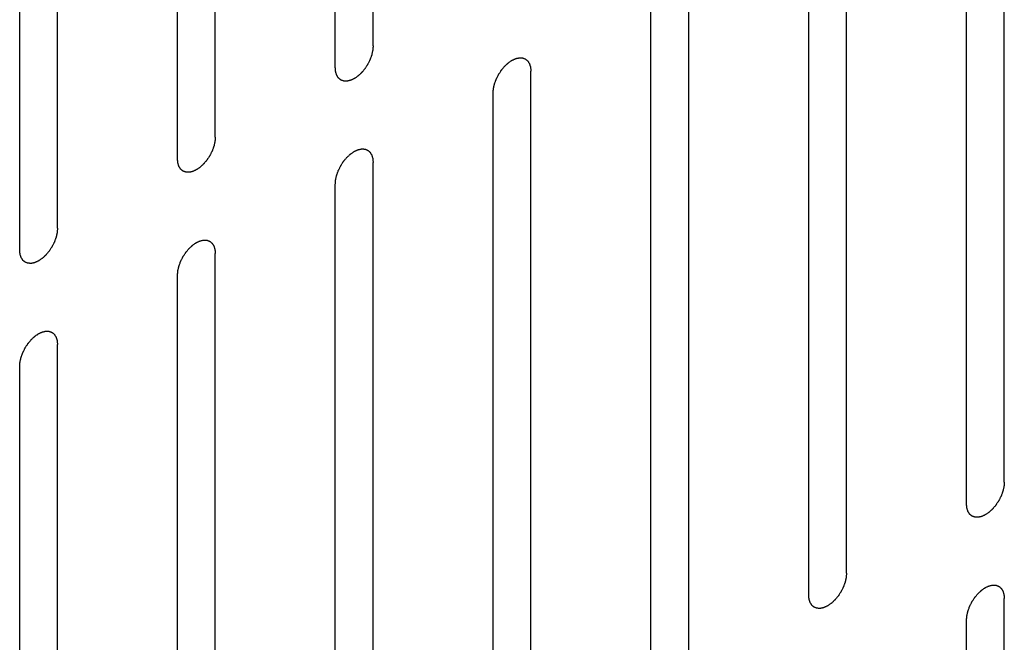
# Model space of a CAD drawing. Header units: inches. Extents: x 5 to 265, y 5 to 171.
# Tile 167 of 212: x 200.467 to 201.848, y 141.466 to 142.339. Entities that reach past the tile are written whole.
import ezdxf

# ---------------------------------------------------------------- set-up
doc = ezdxf.new("R2010")
doc.units = ezdxf.units.IN
doc.header["$LTSCALE"] = 14.96
doc.header["$MEASUREMENT"] = 0
doc.layers.get('0').update_dxf_attribs({"linetype": 'CONTINUOUS'})

msp = doc.modelspace()

# ---------------------------------------------------------------- linework, layer by layer
at = {"color": 7, "linetype": 'Continuous'}
for p, q in [((200.9624, 142.3027), (200.9624, 143.2621)), ((200.9094, 142.2721), (200.9094, 143.2315)), ((200.7411, 142.175), (200.7411, 143.1344)), ((200.688, 142.1443), (200.688, 143.1037)), ((200.5197, 142.0472), (200.5197, 143.0066)), ((200.4667, 142.0166), (200.4667, 142.976)), ((201.8477, 141.6912), (201.8477, 142.6506)), ((201.7946, 141.6606), (201.7946, 142.6199)), ((201.6264, 141.5634), (201.6264, 142.5228)), ((201.5733, 141.5328), (201.5733, 142.4922)), ((201.405, 141.4356), (201.405, 142.395)), ((201.352, 141.405), (201.352, 142.3644)), ((201.1837, 141.3078), (201.1837, 142.2672)), ((201.1307, 141.2772), (201.1307, 142.2366)), ((200.9624, 141.1801), (200.9624, 142.1394)), ((200.9094, 141.1494), (200.9094, 142.1088)), ((200.7411, 141.0523), (200.7411, 142.0117)), ((200.688, 141.0217), (200.688, 141.981)), ((200.5197, 140.9245), (200.5197, 141.8839)), ((200.4667, 140.8939), (200.4667, 141.8533)), ((201.8477, 140.5685), (201.8477, 141.5279)), ((201.7946, 140.5379), (201.7946, 141.4973))]:
    msp.add_line(p, q, dxfattribs=at)
for points in [[(200.9624, 142.3027), (200.9623, 142.3022), (200.9623, 142.3012), (200.9621, 142.2996), (200.962, 142.2983), (200.962, 142.2974), (200.9619, 142.2969), (200.9619, 142.2965), (200.9618, 142.2961), (200.9617, 142.2955), (200.9614, 142.2946), (200.9611, 142.2932), (200.9608, 142.2918), (200.9606, 142.2909), (200.9605, 142.2903), (200.9604, 142.2899), (200.9602, 142.2895), (200.96, 142.2889), (200.9597, 142.288), (200.9592, 142.2866), (200.9587, 142.2852), (200.9583, 142.2842), (200.9581, 142.2837), (200.958, 142.2832), (200.9577, 142.2828), (200.9575, 142.2823), (200.957, 142.2813), (200.9563, 142.2799), (200.9556, 142.2785), (200.9551, 142.2776), (200.9548, 142.277), (200.9546, 142.2766), (200.9544, 142.2762), (200.954, 142.2757), (200.9535, 142.2748), (200.9526, 142.2736), (200.9518, 142.2723), (200.9512, 142.2714), (200.9509, 142.2709), (200.9506, 142.2705), (200.9503, 142.2702), (200.95, 142.2697), (200.9493, 142.2689), (200.9483, 142.2678), (200.9474, 142.2666), (200.9467, 142.2658), (200.9463, 142.2654), (200.9461, 142.265), (200.9458, 142.2648), (200.9453, 142.2644), (200.9446, 142.2637), (200.9436, 142.2627), (200.9426, 142.2618), (200.9418, 142.2611), (200.9414, 142.2607), (200.9411, 142.2604), (200.9408, 142.2602), (200.9403, 142.2599), (200.9396, 142.2594), (200.9385, 142.2586), (200.9374, 142.2579), (200.9366, 142.2573), (200.9362, 142.257), (200.9359, 142.2568), (200.9356, 142.2567), (200.9351, 142.2565), (200.9344, 142.2561), (200.9333, 142.2556), (200.9322, 142.2551), (200.9315, 142.2548), (200.931, 142.2546), (200.9307, 142.2544), (200.9304, 142.2544), (200.93, 142.2543), (200.9293, 142.2541), (200.9282, 142.2539), (200.9272, 142.2536), (200.9265, 142.2535), (200.9261, 142.2534), (200.9258, 142.2533), (200.9255, 142.2533), (200.9251, 142.2533), (200.9244, 142.2533), (200.9235, 142.2534), (200.9225, 142.2534), (200.9219, 142.2534), (200.9215, 142.2535), (200.9212, 142.2534), (200.9209, 142.2536), (200.9206, 142.2537), (200.92, 142.2539), (200.9192, 142.2542), (200.9183, 142.2545), (200.9177, 142.2547), (200.9174, 142.2549), (200.9171, 142.2549), (200.9169, 142.2551), (200.9166, 142.2554), (200.9162, 142.2558), (200.9155, 142.2563), (200.9148, 142.2569), (200.9143, 142.2573), (200.914, 142.2575), (200.9138, 142.2577), (200.9137, 142.2579), (200.9135, 142.2582), (200.9131, 142.2588), (200.9126, 142.2596), (200.9121, 142.2604), (200.9117, 142.261), (200.9115, 142.2613), (200.9114, 142.2615), (200.9113, 142.2618), (200.9112, 142.2622), (200.911, 142.2629), (200.9106, 142.264), (200.9103, 142.265), (200.9101, 142.2657), (200.91, 142.2661), (200.9099, 142.2664), (200.9099, 142.2667), (200.9098, 142.2672), (200.9097, 142.2681), (200.9096, 142.2693), (200.9095, 142.2707), (200.9094, 142.2716), (200.9094, 142.2721)], [(201.1307, 142.2366), (201.1307, 142.2371), (201.1308, 142.2382), (201.1309, 142.2397), (201.131, 142.241), (201.1311, 142.2419), (201.1312, 142.2425), (201.1312, 142.2428), (201.1313, 142.2433), (201.1314, 142.2438), (201.1316, 142.2448), (201.1319, 142.2461), (201.1322, 142.2475), (201.1325, 142.2485), (201.1326, 142.249), (201.1327, 142.2494), (201.1328, 142.2498), (201.133, 142.2504), (201.1334, 142.2514), (201.1339, 142.2528), (201.1344, 142.2542), (201.1348, 142.2551), (201.135, 142.2557), (201.1351, 142.2561), (201.1353, 142.2565), (201.1356, 142.2571), (201.1361, 142.258), (201.1368, 142.2594), (201.1375, 142.2608), (201.138, 142.2618), (201.1382, 142.2623), (201.1384, 142.2628), (201.1387, 142.2631), (201.139, 142.2636), (201.1396, 142.2645), (201.1404, 142.2658), (201.1413, 142.2671), (201.1419, 142.268), (201.1422, 142.2685), (201.1424, 142.2689), (201.1427, 142.2692), (201.1431, 142.2696), (201.1438, 142.2704), (201.1447, 142.2716), (201.1457, 142.2727), (201.1463, 142.2735), (201.1467, 142.274), (201.147, 142.2743), (201.1473, 142.2746), (201.1477, 142.275), (201.1484, 142.2756), (201.1495, 142.2766), (201.1505, 142.2776), (201.1512, 142.2782), (201.1516, 142.2786), (201.1519, 142.2789), (201.1523, 142.2791), (201.1527, 142.2794), (201.1535, 142.28), (201.1546, 142.2807), (201.1557, 142.2815), (201.1564, 142.282), (201.1569, 142.2823), (201.1572, 142.2826), (201.1575, 142.2827), (201.1579, 142.2829), (201.1587, 142.2832), (201.1598, 142.2837), (201.1608, 142.2842), (201.1616, 142.2846), (201.162, 142.2848), (201.1623, 142.2849), (201.1627, 142.285), (201.1631, 142.2851), (201.1638, 142.2853), (201.1648, 142.2855), (201.1659, 142.2857), (201.1666, 142.2859), (201.167, 142.286), (201.1673, 142.2861), (201.1676, 142.286), (201.168, 142.286), (201.1686, 142.286), (201.1696, 142.286), (201.1705, 142.2859), (201.1712, 142.2859), (201.1716, 142.2859), (201.1719, 142.2859), (201.1721, 142.2858), (201.1725, 142.2857), (201.1731, 142.2855), (201.1739, 142.2851), (201.1748, 142.2848), (201.1754, 142.2846), (201.1757, 142.2845), (201.176, 142.2844), (201.1761, 142.2842), (201.1764, 142.284), (201.1769, 142.2836), (201.1776, 142.283), (201.1783, 142.2825), (201.1788, 142.2821), (201.179, 142.2818), (201.1792, 142.2817), (201.1794, 142.2814), (201.1796, 142.2811), (201.1799, 142.2805), (201.1805, 142.2797), (201.181, 142.2789), (201.1813, 142.2784), (201.1815, 142.2781), (201.1817, 142.2778), (201.1818, 142.2775), (201.1819, 142.2771), (201.1821, 142.2764), (201.1824, 142.2754), (201.1827, 142.2744), (201.183, 142.2737), (201.1831, 142.2733), (201.1832, 142.273), (201.1832, 142.2726), (201.1833, 142.2721), (201.1833, 142.2713), (201.1835, 142.2701), (201.1836, 142.2687), (201.1837, 142.2677), (201.1837, 142.2672)], [(200.7411, 142.175), (200.741, 142.1744), (200.7409, 142.1734), (200.7408, 142.1718), (200.7407, 142.1705), (200.7406, 142.1696), (200.7406, 142.1691), (200.7406, 142.1687), (200.7405, 142.1683), (200.7403, 142.1678), (200.7401, 142.1668), (200.7398, 142.1654), (200.7395, 142.1641), (200.7393, 142.1631), (200.7392, 142.1626), (200.7391, 142.1621), (200.7389, 142.1617), (200.7387, 142.1612), (200.7384, 142.1602), (200.7379, 142.1588), (200.7373, 142.1574), (200.737, 142.1564), (200.7368, 142.1559), (200.7367, 142.1555), (200.7364, 142.155), (200.7362, 142.1545), (200.7357, 142.1535), (200.735, 142.1521), (200.7343, 142.1508), (200.7338, 142.1498), (200.7335, 142.1492), (200.7333, 142.1488), (200.733, 142.1485), (200.7327, 142.1479), (200.7321, 142.1471), (200.7313, 142.1458), (200.7305, 142.1445), (200.7299, 142.1436), (200.7295, 142.1431), (200.7293, 142.1427), (200.729, 142.1424), (200.7286, 142.1419), (200.728, 142.1411), (200.727, 142.14), (200.7261, 142.1389), (200.7254, 142.1381), (200.725, 142.1376), (200.7247, 142.1373), (200.7244, 142.137), (200.724, 142.1366), (200.7233, 142.1359), (200.7223, 142.135), (200.7212, 142.134), (200.7205, 142.1333), (200.7201, 142.133), (200.7198, 142.1326), (200.7195, 142.1324), (200.719, 142.1321), (200.7183, 142.1316), (200.7172, 142.1309), (200.7161, 142.1301), (200.7153, 142.1296), (200.7149, 142.1293), (200.7145, 142.129), (200.7142, 142.1289), (200.7138, 142.1287), (200.713, 142.1283), (200.712, 142.1278), (200.7109, 142.1273), (200.7101, 142.127), (200.7097, 142.1268), (200.7094, 142.1266), (200.7091, 142.1266), (200.7087, 142.1265), (200.708, 142.1263), (200.7069, 142.1261), (200.7059, 142.1258), (200.7052, 142.1257), (200.7048, 142.1256), (200.7044, 142.1255), (200.7042, 142.1255), (200.7038, 142.1255), (200.7031, 142.1256), (200.7022, 142.1256), (200.7012, 142.1256), (200.7005, 142.1257), (200.7002, 142.1257), (200.6999, 142.1257), (200.6996, 142.1258), (200.6993, 142.1259), (200.6987, 142.1261), (200.6978, 142.1264), (200.697, 142.1267), (200.6964, 142.127), (200.6961, 142.1271), (200.6958, 142.1272), (200.6956, 142.1274), (200.6953, 142.1276), (200.6948, 142.128), (200.6942, 142.1285), (200.6935, 142.1291), (200.693, 142.1295), (200.6927, 142.1297), (200.6925, 142.1299), (200.6924, 142.1301), (200.6922, 142.1305), (200.6918, 142.131), (200.6913, 142.1318), (200.6908, 142.1326), (200.6904, 142.1332), (200.6902, 142.1335), (200.6901, 142.1337), (200.69, 142.1341), (200.6898, 142.1345), (200.6896, 142.1352), (200.6893, 142.1362), (200.689, 142.1372), (200.6888, 142.1379), (200.6887, 142.1383), (200.6885, 142.1386), (200.6885, 142.139), (200.6885, 142.1394), (200.6884, 142.1403), (200.6883, 142.1415), (200.6882, 142.1429), (200.6881, 142.1439), (200.688, 142.1443)], [(200.9094, 142.1088), (200.9094, 142.1093), (200.9095, 142.1104), (200.9096, 142.1119), (200.9097, 142.1132), (200.9098, 142.1142), (200.9098, 142.1147), (200.9098, 142.1151), (200.91, 142.1155), (200.9101, 142.116), (200.9103, 142.117), (200.9106, 142.1184), (200.9109, 142.1197), (200.9111, 142.1207), (200.9113, 142.1212), (200.9113, 142.1216), (200.9115, 142.1221), (200.9117, 142.1226), (200.9121, 142.1236), (200.9126, 142.125), (200.9131, 142.1264), (200.9134, 142.1274), (200.9136, 142.1279), (200.9138, 142.1283), (200.914, 142.1287), (200.9143, 142.1293), (200.9148, 142.1303), (200.9155, 142.1316), (200.9162, 142.133), (200.9166, 142.134), (200.9169, 142.1345), (200.9171, 142.135), (200.9174, 142.1353), (200.9177, 142.1359), (200.9183, 142.1367), (200.9191, 142.138), (200.92, 142.1393), (200.9205, 142.1402), (200.9209, 142.1407), (200.9211, 142.1411), (200.9214, 142.1414), (200.9218, 142.1419), (200.9225, 142.1427), (200.9234, 142.1438), (200.9244, 142.1449), (200.925, 142.1457), (200.9254, 142.1462), (200.9257, 142.1465), (200.926, 142.1468), (200.9264, 142.1472), (200.9271, 142.1479), (200.9282, 142.1488), (200.9292, 142.1498), (200.9299, 142.1505), (200.9303, 142.1508), (200.9306, 142.1511), (200.931, 142.1513), (200.9314, 142.1517), (200.9322, 142.1522), (200.9333, 142.1529), (200.9343, 142.1537), (200.9351, 142.1542), (200.9355, 142.1545), (200.9359, 142.1548), (200.9362, 142.1549), (200.9366, 142.1551), (200.9374, 142.1554), (200.9384, 142.156), (200.9395, 142.1564), (200.9403, 142.1568), (200.9407, 142.157), (200.941, 142.1572), (200.9413, 142.1572), (200.9417, 142.1573), (200.9425, 142.1575), (200.9435, 142.1577), (200.9445, 142.1579), (200.9453, 142.1581), (200.9457, 142.1582), (200.946, 142.1583), (200.9463, 142.1583), (200.9466, 142.1583), (200.9473, 142.1582), (200.9483, 142.1582), (200.9492, 142.1582), (200.9499, 142.1581), (200.9503, 142.1581), (200.9506, 142.1581), (200.9508, 142.158), (200.9511, 142.1579), (200.9517, 142.1577), (200.9526, 142.1574), (200.9534, 142.157), (200.954, 142.1568), (200.9544, 142.1567), (200.9546, 142.1566), (200.9548, 142.1564), (200.9551, 142.1562), (200.9556, 142.1558), (200.9563, 142.1553), (200.9569, 142.1547), (200.9574, 142.1543), (200.9577, 142.1541), (200.9579, 142.1539), (200.9581, 142.1536), (200.9583, 142.1533), (200.9586, 142.1528), (200.9591, 142.152), (200.9596, 142.1512), (200.96, 142.1506), (200.9602, 142.1503), (200.9604, 142.1501), (200.9604, 142.1497), (200.9606, 142.1493), (200.9608, 142.1486), (200.9611, 142.1476), (200.9614, 142.1466), (200.9616, 142.1459), (200.9618, 142.1455), (200.9619, 142.1452), (200.9619, 142.1448), (200.9619, 142.1444), (200.962, 142.1435), (200.9621, 142.1423), (200.9623, 142.1409), (200.9623, 142.1399), (200.9624, 142.1394)], [(200.5197, 142.0472), (200.5197, 142.0467), (200.5196, 142.0456), (200.5195, 142.0441), (200.5194, 142.0428), (200.5193, 142.0419), (200.5193, 142.0413), (200.5193, 142.041), (200.5191, 142.0405), (200.519, 142.04), (200.5188, 142.039), (200.5185, 142.0377), (200.5182, 142.0363), (200.518, 142.0353), (200.5178, 142.0348), (200.5178, 142.0344), (200.5176, 142.0339), (200.5174, 142.0334), (200.517, 142.0324), (200.5165, 142.031), (200.516, 142.0296), (200.5157, 142.0287), (200.5155, 142.0281), (200.5153, 142.0277), (200.5151, 142.0273), (200.5148, 142.0267), (200.5143, 142.0257), (200.5136, 142.0244), (200.5129, 142.023), (200.5125, 142.022), (200.5122, 142.0215), (200.512, 142.021), (200.5117, 142.0207), (200.5114, 142.0202), (200.5108, 142.0193), (200.51, 142.018), (200.5091, 142.0167), (200.5086, 142.0158), (200.5082, 142.0153), (200.508, 142.0149), (200.5077, 142.0146), (200.5073, 142.0142), (200.5066, 142.0134), (200.5057, 142.0122), (200.5047, 142.0111), (200.5041, 142.0103), (200.5037, 142.0098), (200.5034, 142.0095), (200.5031, 142.0092), (200.5027, 142.0088), (200.502, 142.0081), (200.5009, 142.0072), (200.4999, 142.0062), (200.4992, 142.0056), (200.4988, 142.0052), (200.4985, 142.0049), (200.4981, 142.0047), (200.4977, 142.0044), (200.4969, 142.0038), (200.4958, 142.0031), (200.4948, 142.0023), (200.494, 142.0018), (200.4936, 142.0015), (200.4932, 142.0012), (200.4929, 142.0011), (200.4925, 142.0009), (200.4917, 142.0006), (200.4906, 142.0001), (200.4896, 141.9996), (200.4888, 141.9992), (200.4884, 141.999), (200.4881, 141.9988), (200.4878, 141.9988), (200.4874, 141.9987), (200.4866, 141.9985), (200.4856, 141.9983), (200.4846, 141.9981), (200.4838, 141.9979), (200.4834, 141.9978), (200.4831, 141.9977), (200.4828, 141.9977), (200.4825, 141.9978), (200.4818, 141.9978), (200.4808, 141.9978), (200.4799, 141.9979), (200.4792, 141.9979), (200.4788, 141.9979), (200.4785, 141.9979), (200.4783, 141.998), (200.478, 141.9981), (200.4774, 141.9983), (200.4765, 141.9986), (200.4757, 141.999), (200.4751, 141.9992), (200.4747, 141.9993), (200.4745, 141.9994), (200.4743, 141.9996), (200.474, 141.9998), (200.4735, 142.0002), (200.4728, 142.0008), (200.4721, 142.0013), (200.4717, 142.0017), (200.4714, 142.002), (200.4712, 142.0021), (200.471, 142.0024), (200.4708, 142.0027), (200.4705, 142.0032), (200.47, 142.004), (200.4695, 142.0049), (200.4691, 142.0054), (200.4689, 142.0057), (200.4687, 142.006), (200.4687, 142.0063), (200.4685, 142.0067), (200.4683, 142.0074), (200.468, 142.0084), (200.4677, 142.0094), (200.4674, 142.0101), (200.4673, 142.0105), (200.4672, 142.0108), (200.4672, 142.0112), (200.4672, 142.0117), (200.4671, 142.0125), (200.467, 142.0137), (200.4668, 142.0151), (200.4668, 142.0161), (200.4667, 142.0166)], [(200.688, 141.981), (200.6881, 141.9816), (200.6882, 141.9826), (200.6883, 141.9842), (200.6884, 141.9855), (200.6885, 141.9864), (200.6885, 141.9869), (200.6885, 141.9873), (200.6886, 141.9877), (200.6888, 141.9882), (200.689, 141.9892), (200.6893, 141.9906), (200.6896, 141.9919), (200.6898, 141.9929), (200.6899, 141.9935), (200.69, 141.9939), (200.6902, 141.9943), (200.6904, 141.9948), (200.6907, 141.9958), (200.6912, 141.9972), (200.6918, 141.9986), (200.6921, 141.9996), (200.6923, 142.0001), (200.6924, 142.0005), (200.6927, 142.001), (200.6929, 142.0015), (200.6934, 142.0025), (200.6941, 142.0039), (200.6948, 142.0052), (200.6953, 142.0062), (200.6956, 142.0068), (200.6958, 142.0072), (200.6961, 142.0076), (200.6964, 142.0081), (200.697, 142.009), (200.6978, 142.0102), (200.6986, 142.0115), (200.6992, 142.0124), (200.6996, 142.0129), (200.6998, 142.0133), (200.7001, 142.0136), (200.7005, 142.0141), (200.7011, 142.0149), (200.7021, 142.016), (200.703, 142.0171), (200.7037, 142.0179), (200.7041, 142.0184), (200.7044, 142.0188), (200.7047, 142.019), (200.7051, 142.0194), (200.7058, 142.0201), (200.7068, 142.021), (200.7079, 142.022), (200.7086, 142.0227), (200.709, 142.0231), (200.7093, 142.0234), (200.7096, 142.0236), (200.7101, 142.0239), (200.7108, 142.0244), (200.7119, 142.0252), (200.713, 142.0259), (200.7138, 142.0264), (200.7142, 142.0267), (200.7145, 142.027), (200.7149, 142.0271), (200.7153, 142.0273), (200.7161, 142.0277), (200.7171, 142.0282), (200.7182, 142.0287), (200.7189, 142.029), (200.7194, 142.0292), (200.7197, 142.0294), (200.72, 142.0294), (200.7204, 142.0295), (200.7211, 142.0297), (200.7222, 142.0299), (200.7232, 142.0302), (200.7239, 142.0303), (200.7243, 142.0304), (200.7247, 142.0305), (200.7249, 142.0305), (200.7253, 142.0305), (200.726, 142.0304), (200.7269, 142.0304), (200.7279, 142.0304), (200.7286, 142.0304), (200.7289, 142.0303), (200.7292, 142.0304), (200.7295, 142.0302), (200.7298, 142.0301), (200.7304, 142.0299), (200.7313, 142.0296), (200.7321, 142.0293), (200.7327, 142.0291), (200.733, 142.0289), (200.7333, 142.0289), (200.7335, 142.0287), (200.7338, 142.0284), (200.7343, 142.028), (200.7349, 142.0275), (200.7356, 142.0269), (200.7361, 142.0265), (200.7364, 142.0263), (200.7366, 142.0261), (200.7367, 142.0259), (200.7369, 142.0256), (200.7373, 142.025), (200.7378, 142.0242), (200.7383, 142.0234), (200.7387, 142.0228), (200.7389, 142.0225), (200.739, 142.0223), (200.7391, 142.0219), (200.7393, 142.0216), (200.7395, 142.0208), (200.7398, 142.0198), (200.7401, 142.0188), (200.7403, 142.0181), (200.7404, 142.0177), (200.7406, 142.0174), (200.7406, 142.0171), (200.7406, 142.0166), (200.7407, 142.0157), (200.7408, 142.0145), (200.7409, 142.0131), (200.741, 142.0121), (200.7411, 142.0117)], [(200.4667, 141.8533), (200.4668, 141.8538), (200.4668, 141.8548), (200.467, 141.8564), (200.4671, 141.8577), (200.4671, 141.8586), (200.4672, 141.8591), (200.4672, 141.8595), (200.4673, 141.8599), (200.4674, 141.8605), (200.4677, 141.8614), (200.468, 141.8628), (200.4683, 141.8642), (200.4685, 141.8651), (200.4686, 141.8657), (200.4687, 141.8661), (200.4689, 141.8665), (200.4691, 141.8671), (200.4694, 141.868), (200.4699, 141.8694), (200.4704, 141.8708), (200.4708, 141.8718), (200.471, 141.8723), (200.4711, 141.8728), (200.4714, 141.8732), (200.4716, 141.8737), (200.4721, 141.8747), (200.4728, 141.8761), (200.4735, 141.8775), (200.474, 141.8784), (200.4743, 141.879), (200.4745, 141.8794), (200.4747, 141.8798), (200.4751, 141.8803), (200.4756, 141.8812), (200.4765, 141.8825), (200.4773, 141.8837), (200.4779, 141.8846), (200.4782, 141.8851), (200.4785, 141.8855), (200.4788, 141.8858), (200.4791, 141.8863), (200.4798, 141.8871), (200.4808, 141.8882), (200.4817, 141.8894), (200.4824, 141.8902), (200.4828, 141.8906), (200.483, 141.891), (200.4833, 141.8912), (200.4838, 141.8916), (200.4845, 141.8923), (200.4855, 141.8933), (200.4865, 141.8942), (200.4873, 141.8949), (200.4877, 141.8953), (200.488, 141.8956), (200.4883, 141.8958), (200.4887, 141.8961), (200.4895, 141.8966), (200.4906, 141.8974), (200.4917, 141.8981), (200.4925, 141.8987), (200.4929, 141.899), (200.4932, 141.8992), (200.4935, 141.8993), (200.494, 141.8995), (200.4947, 141.8999), (200.4958, 141.9004), (200.4969, 141.9009), (200.4976, 141.9012), (200.4981, 141.9014), (200.4984, 141.9016), (200.4987, 141.9016), (200.4991, 141.9018), (200.4998, 141.9019), (200.5009, 141.9022), (200.5019, 141.9024), (200.5026, 141.9026), (200.503, 141.9026), (200.5033, 141.9027), (200.5036, 141.9027), (200.504, 141.9027), (200.5047, 141.9027), (200.5056, 141.9026), (200.5066, 141.9026), (200.5072, 141.9026), (200.5076, 141.9026), (200.5079, 141.9026), (200.5082, 141.9024), (200.5085, 141.9023), (200.5091, 141.9021), (200.5099, 141.9018), (200.5108, 141.9015), (200.5114, 141.9013), (200.5117, 141.9011), (200.512, 141.9011), (200.5122, 141.9009), (200.5125, 141.9007), (200.5129, 141.9003), (200.5136, 141.8997), (200.5143, 141.8991), (200.5148, 141.8987), (200.5151, 141.8985), (200.5153, 141.8983), (200.5154, 141.8981), (200.5156, 141.8978), (200.516, 141.8972), (200.5165, 141.8964), (200.517, 141.8956), (200.5174, 141.895), (200.5175, 141.8947), (200.5177, 141.8945), (200.5178, 141.8942), (200.5179, 141.8938), (200.5181, 141.8931), (200.5185, 141.8921), (200.5188, 141.891), (200.519, 141.8903), (200.5191, 141.8899), (200.5192, 141.8896), (200.5192, 141.8893), (200.5193, 141.8888), (200.5194, 141.888), (200.5195, 141.8868), (200.5196, 141.8853), (200.5197, 141.8844), (200.5197, 141.8839)], [(201.8477, 141.6912), (201.8476, 141.6907), (201.8476, 141.6896), (201.8474, 141.6881), (201.8473, 141.6868), (201.8473, 141.6858), (201.8472, 141.6853), (201.8472, 141.6849), (201.8471, 141.6845), (201.847, 141.684), (201.8467, 141.683), (201.8464, 141.6816), (201.8461, 141.6803), (201.8459, 141.6793), (201.8458, 141.6788), (201.8457, 141.6784), (201.8455, 141.6779), (201.8453, 141.6774), (201.845, 141.6764), (201.8445, 141.675), (201.844, 141.6736), (201.8436, 141.6726), (201.8434, 141.6721), (201.8433, 141.6717), (201.843, 141.6713), (201.8428, 141.6707), (201.8423, 141.6697), (201.8416, 141.6684), (201.8409, 141.667), (201.8404, 141.666), (201.8401, 141.6655), (201.8399, 141.665), (201.8397, 141.6647), (201.8393, 141.6641), (201.8387, 141.6633), (201.8379, 141.662), (201.8371, 141.6607), (201.8365, 141.6598), (201.8362, 141.6593), (201.8359, 141.6589), (201.8356, 141.6586), (201.8353, 141.6581), (201.8346, 141.6573), (201.8336, 141.6562), (201.8327, 141.6551), (201.832, 141.6543), (201.8316, 141.6538), (201.8314, 141.6535), (201.831, 141.6532), (201.8306, 141.6528), (201.8299, 141.6521), (201.8289, 141.6512), (201.8278, 141.6502), (201.8271, 141.6495), (201.8267, 141.6492), (201.8264, 141.6489), (201.8261, 141.6487), (201.8256, 141.6483), (201.8249, 141.6478), (201.8238, 141.6471), (201.8227, 141.6463), (201.8219, 141.6458), (201.8215, 141.6455), (201.8212, 141.6452), (201.8208, 141.6451), (201.8204, 141.6449), (201.8197, 141.6446), (201.8186, 141.6441), (201.8175, 141.6436), (201.8168, 141.6432), (201.8163, 141.643), (201.816, 141.6428), (201.8157, 141.6428), (201.8153, 141.6427), (201.8146, 141.6425), (201.8135, 141.6423), (201.8125, 141.6421), (201.8118, 141.6419), (201.8114, 141.6418), (201.8111, 141.6417), (201.8108, 141.6417), (201.8104, 141.6417), (201.8097, 141.6418), (201.8088, 141.6418), (201.8078, 141.6418), (201.8072, 141.6419), (201.8068, 141.6419), (201.8065, 141.6419), (201.8062, 141.642), (201.8059, 141.6421), (201.8053, 141.6423), (201.8045, 141.6426), (201.8036, 141.643), (201.803, 141.6432), (201.8027, 141.6433), (201.8024, 141.6434), (201.8022, 141.6436), (201.8019, 141.6438), (201.8015, 141.6442), (201.8008, 141.6447), (201.8001, 141.6453), (201.7996, 141.6457), (201.7993, 141.6459), (201.7991, 141.6461), (201.799, 141.6464), (201.7988, 141.6467), (201.7984, 141.6472), (201.7979, 141.648), (201.7974, 141.6488), (201.797, 141.6494), (201.7968, 141.6497), (201.7967, 141.6499), (201.7966, 141.6503), (201.7965, 141.6507), (201.7962, 141.6514), (201.7959, 141.6524), (201.7956, 141.6534), (201.7954, 141.6541), (201.7953, 141.6545), (201.7952, 141.6548), (201.7951, 141.6552), (201.7951, 141.6556), (201.795, 141.6565), (201.7949, 141.6577), (201.7948, 141.6591), (201.7947, 141.6601), (201.7946, 141.6606)], [(201.6264, 141.5634), (201.6263, 141.5629), (201.6262, 141.5618), (201.6261, 141.5603), (201.626, 141.559), (201.6259, 141.5581), (201.6259, 141.5575), (201.6259, 141.5572), (201.6258, 141.5567), (201.6256, 141.5562), (201.6254, 141.5552), (201.6251, 141.5539), (201.6248, 141.5525), (201.6246, 141.5515), (201.6244, 141.551), (201.6244, 141.5506), (201.6242, 141.5502), (201.624, 141.5496), (201.6236, 141.5486), (201.6231, 141.5472), (201.6226, 141.5458), (201.6223, 141.5449), (201.6221, 141.5443), (201.6219, 141.5439), (201.6217, 141.5435), (201.6214, 141.5429), (201.621, 141.542), (201.6203, 141.5406), (201.6196, 141.5392), (201.6191, 141.5382), (201.6188, 141.5377), (201.6186, 141.5373), (201.6183, 141.5369), (201.618, 141.5364), (201.6174, 141.5355), (201.6166, 141.5342), (201.6158, 141.5329), (201.6152, 141.532), (201.6148, 141.5315), (201.6146, 141.5311), (201.6143, 141.5308), (201.6139, 141.5304), (201.6133, 141.5296), (201.6123, 141.5284), (201.6114, 141.5273), (201.6107, 141.5265), (201.6103, 141.526), (201.61, 141.5257), (201.6097, 141.5254), (201.6093, 141.525), (201.6086, 141.5244), (201.6076, 141.5234), (201.6065, 141.5224), (201.6058, 141.5218), (201.6054, 141.5214), (201.6051, 141.5211), (201.6048, 141.5209), (201.6043, 141.5206), (201.6036, 141.52), (201.6025, 141.5193), (201.6014, 141.5185), (201.6006, 141.518), (201.6002, 141.5177), (201.5998, 141.5174), (201.5995, 141.5173), (201.5991, 141.5171), (201.5983, 141.5168), (201.5973, 141.5163), (201.5962, 141.5158), (201.5954, 141.5154), (201.595, 141.5152), (201.5947, 141.5151), (201.5944, 141.515), (201.594, 141.5149), (201.5932, 141.5147), (201.5922, 141.5145), (201.5912, 141.5143), (201.5905, 141.5141), (201.59, 141.514), (201.5897, 141.5139), (201.5895, 141.514), (201.5891, 141.514), (201.5884, 141.514), (201.5875, 141.514), (201.5865, 141.5141), (201.5858, 141.5141), (201.5855, 141.5141), (201.5852, 141.5141), (201.5849, 141.5142), (201.5846, 141.5143), (201.584, 141.5146), (201.5831, 141.5149), (201.5823, 141.5152), (201.5817, 141.5154), (201.5814, 141.5155), (201.5811, 141.5156), (201.5809, 141.5158), (201.5806, 141.516), (201.5801, 141.5164), (201.5794, 141.517), (201.5788, 141.5175), (201.5783, 141.5179), (201.578, 141.5182), (201.5778, 141.5183), (201.5777, 141.5186), (201.5774, 141.5189), (201.5771, 141.5195), (201.5766, 141.5203), (201.5761, 141.5211), (201.5757, 141.5216), (201.5755, 141.5219), (201.5753, 141.5222), (201.5753, 141.5225), (201.5751, 141.5229), (201.5749, 141.5236), (201.5746, 141.5246), (201.5743, 141.5256), (201.5741, 141.5263), (201.5739, 141.5267), (201.5738, 141.527), (201.5738, 141.5274), (201.5738, 141.5279), (201.5737, 141.5287), (201.5736, 141.5299), (201.5735, 141.5313), (201.5734, 141.5323), (201.5733, 141.5328)], [(201.7946, 141.4973), (201.7947, 141.4978), (201.7948, 141.4988), (201.7949, 141.5004), (201.795, 141.5017), (201.7951, 141.5026), (201.7951, 141.5031), (201.7951, 141.5035), (201.7953, 141.5039), (201.7954, 141.5045), (201.7956, 141.5054), (201.7959, 141.5068), (201.7962, 141.5082), (201.7964, 141.5091), (201.7966, 141.5097), (201.7966, 141.5101), (201.7968, 141.5105), (201.797, 141.5111), (201.7974, 141.512), (201.7979, 141.5134), (201.7984, 141.5148), (201.7987, 141.5158), (201.7989, 141.5163), (201.7991, 141.5168), (201.7993, 141.5172), (201.7996, 141.5177), (201.8001, 141.5187), (201.8007, 141.5201), (201.8014, 141.5215), (201.8019, 141.5224), (201.8022, 141.523), (201.8024, 141.5234), (201.8027, 141.5238), (201.803, 141.5243), (201.8036, 141.5252), (201.8044, 141.5264), (201.8052, 141.5277), (201.8058, 141.5286), (201.8062, 141.5291), (201.8064, 141.5295), (201.8067, 141.5298), (201.8071, 141.5303), (201.8077, 141.5311), (201.8087, 141.5322), (201.8096, 141.5334), (201.8103, 141.5342), (201.8107, 141.5346), (201.811, 141.535), (201.8113, 141.5352), (201.8117, 141.5356), (201.8124, 141.5363), (201.8134, 141.5373), (201.8145, 141.5382), (201.8152, 141.5389), (201.8156, 141.5393), (201.8159, 141.5396), (201.8163, 141.5398), (201.8167, 141.5401), (201.8175, 141.5406), (201.8185, 141.5414), (201.8196, 141.5421), (201.8204, 141.5427), (201.8208, 141.543), (201.8212, 141.5432), (201.8215, 141.5433), (201.8219, 141.5435), (201.8227, 141.5439), (201.8237, 141.5444), (201.8248, 141.5449), (201.8256, 141.5452), (201.826, 141.5454), (201.8263, 141.5456), (201.8266, 141.5456), (201.827, 141.5457), (201.8278, 141.5459), (201.8288, 141.5461), (201.8298, 141.5464), (201.8305, 141.5465), (201.831, 141.5466), (201.8313, 141.5467), (201.8316, 141.5467), (201.8319, 141.5467), (201.8326, 141.5467), (201.8336, 141.5466), (201.8345, 141.5466), (201.8352, 141.5466), (201.8356, 141.5465), (201.8358, 141.5466), (201.8361, 141.5464), (201.8364, 141.5463), (201.837, 141.5461), (201.8379, 141.5458), (201.8387, 141.5455), (201.8393, 141.5453), (201.8397, 141.5451), (201.8399, 141.5451), (201.8401, 141.5449), (201.8404, 141.5446), (201.8409, 141.5442), (201.8416, 141.5437), (201.8422, 141.5431), (201.8427, 141.5427), (201.843, 141.5425), (201.8432, 141.5423), (201.8433, 141.5421), (201.8436, 141.5418), (201.8439, 141.5412), (201.8444, 141.5404), (201.8449, 141.5396), (201.8453, 141.539), (201.8455, 141.5387), (201.8457, 141.5385), (201.8457, 141.5382), (201.8459, 141.5378), (201.8461, 141.5371), (201.8464, 141.536), (201.8467, 141.535), (201.8469, 141.5343), (201.8471, 141.5339), (201.8472, 141.5336), (201.8472, 141.5333), (201.8472, 141.5328), (201.8473, 141.5319), (201.8474, 141.5308), (201.8476, 141.5293), (201.8476, 141.5284), (201.8477, 141.5279)]]:
    msp.add_open_spline(points, degree=3, knots=[0, 0, 0, 0, 0.015625, 0.03125, 0.046875, 0.054688, 0.058594, 0.0625, 0.066406, 0.070312, 0.078125, 0.09375, 0.109375, 0.117188, 0.121094, 0.125, 0.128906, 0.132812, 0.140625, 0.15625, 0.171875, 0.179688, 0.183594, 0.1875, 0.191406, 0.195312, 0.203125, 0.21875, 0.234375, 0.242188, 0.246094, 0.25, 0.253906, 0.257812, 0.265625, 0.28125, 0.296875, 0.304688, 0.308594, 0.3125, 0.316406, 0.320312, 0.328125, 0.34375, 0.359375, 0.367188, 0.371094, 0.375, 0.378906, 0.382812, 0.390625, 0.40625, 0.421875, 0.429688, 0.433594, 0.4375, 0.441406, 0.445312, 0.453125, 0.46875, 0.484375, 0.492188, 0.496094, 0.5, 0.503906, 0.507812, 0.515625, 0.53125, 0.546875, 0.554688, 0.558594, 0.5625, 0.566406, 0.570312, 0.578125, 0.59375, 0.609375, 0.617188, 0.621094, 0.625, 0.628906, 0.632812, 0.640625, 0.65625, 0.671875, 0.679688, 0.683594, 0.6875, 0.691406, 0.695312, 0.703125, 0.71875, 0.734375, 0.742188, 0.746094, 0.75, 0.753906, 0.757812, 0.765625, 0.78125, 0.796875, 0.804688, 0.808594, 0.8125, 0.816406, 0.820312, 0.828125, 0.84375, 0.859375, 0.867188, 0.871094, 0.875, 0.878906, 0.882812, 0.890625, 0.90625, 0.921875, 0.929688, 0.933594, 0.9375, 0.941406, 0.945312, 0.953125, 0.96875, 0.984375, 1, 1, 1, 1], dxfattribs=at)

doc.saveas('drawing.dxf')
